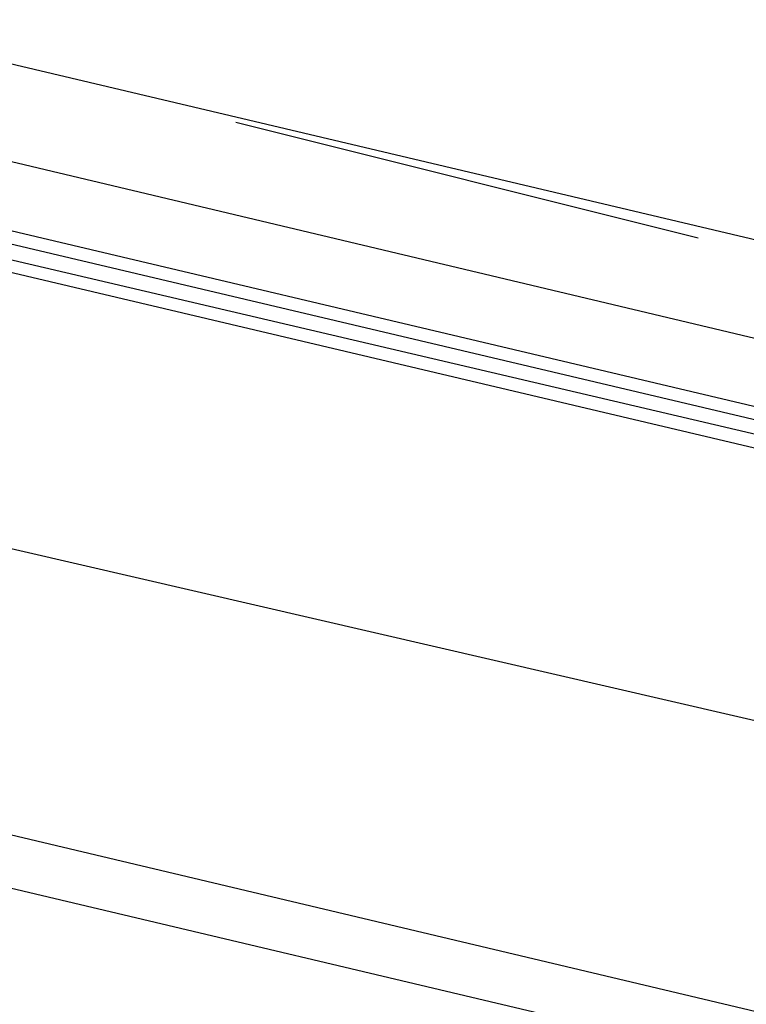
# Model space of a CAD drawing. Header units: feet. Extents: x -79 to 198, y -22 to 181.
# Tile 38 of 256: x 73.402 to 74.157, y 18.222 to 19.244. Entities that reach past the tile are written whole.
import ezdxf

# ---------------------------------------------------------------- set-up
doc = ezdxf.new("R2010")
doc.units = ezdxf.units.FT
doc.layers.add('A-LINEA', color=7, linetype='CONTINUOUS')

msp = doc.modelspace()

# ---------------------------------------------------------------- linework, layer by layer
at = {"layer": 'A-LINEA'}
for p, q in [((73.2, 19.2444), (79.9067, 17.6578)), ((73.6267, 19.1378), (74.1067, 19.0178)), ((74.96, 18.7244), (73.3333, 19.1111)), ((72.68, 18.5111), (87.8933, 14.9111)), ((73.0267, 18.4844), (79.72, 16.8978))]:
    msp.add_line(p, q, dxfattribs=at)
for points in [[(74.9467, 18.6578), (73.2533, 19.0578), (73.24, 19.0444), (73.2533, 19.0444), (74.9467, 18.6444)], [(74.9333, 18.6178), (73.24, 19.0178), (73.24, 19.0311), (74.9467, 18.6311)], [(73.0933, 18.7644), (74.88, 18.3511), (76.3333, 18.0044)]]:
    msp.add_lwpolyline(points, dxfattribs=at)

doc.saveas('drawing.dxf')
